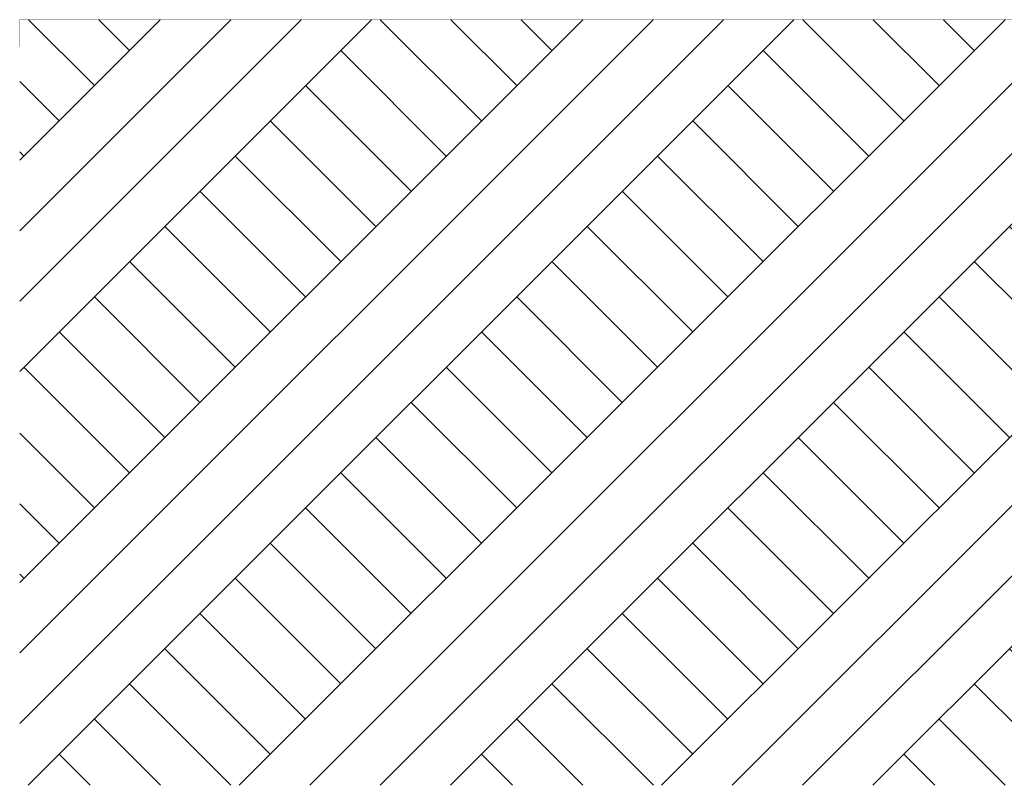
# Model space of a CAD drawing. Header units: millimetres. Extents: x -5786624 to -5751925, y -4800 to 9338.
# Tile 1 of 15: x -5786624 to -5780785, y -4541 to 0. Entities that reach past the tile are written whole.
import ezdxf

# ---------------------------------------------------------------- set-up
doc = ezdxf.new("R2010")
doc.units = ezdxf.units.MM
doc.header["$MEASUREMENT"] = 0
doc.linetypes.add('Wipeout_Contour', pattern=[1000, 0, -1000])
doc.layers.add('Nowe_130-Z Teren otaczajacy', color=7, linetype='Continuous')
doc.layers.add('Nowe_Wypełnienia PZT', color=7, linetype='Continuous')
doc.layers.add('Nowe_130-Z Teren otaczajacy_Nr_pióra__1', color=7, linetype='Continuous', lineweight=13)
doc.layers.add('Nowe_130-Z Teren otaczajacy_Nr_pióra__93', color=7, linetype='Continuous', lineweight=13)
doc.layers.add('Nowe_Wypełnienia PZT_Nr_pióra__61', color=7, linetype='Continuous', lineweight=13, true_color=0x6a6a6a)

# ---------------------------------------------------------------- blocks, each defined once
blk = doc.blocks.new('ElemPrzekroju_122', base_point=(-5361781.8, 0))
at = {"layer": 'Nowe_130-Z Teren otaczajacy', "linetype": 'Continuous', "lineweight": 0, "true_color": 0xaeaeae}
for points in [[(-5785590, 0), (-5785590, -160), (-5782303.2, -160), (-5782303.2, 0)], [(-5780601.7, 0), (-5781925.7, 0), (-5781925.7, -160), (-5780601.7, -160)]]:
    blk.add_hatch(color=253, dxfattribs=at).paths.add_polyline_path(points)
at = {"layer": 'Nowe_130-Z Teren otaczajacy_Nr_pióra__93', "color": 7, "linetype": 'Continuous', "lineweight": 13}
for p, q in [((-5782303.2, 0), (-5785590, 0)), ((-5780601.7, 0), (-5781925.7, 0)), ((-5782303.2, -160), (-5785590, -160)), ((-5780601.7, -160), (-5781925.7, -160))]:
    blk.add_line(p, q, dxfattribs=at)
blk = doc.blocks.new('ElemPrzekroju_124', base_point=(-5361781.8, 0))
at = {"layer": 'Nowe_130-Z Teren otaczajacy', "linetype": 'Continuous', "lineweight": 0, "true_color": 0xaeaeae}
for points in [[(-5786624.1, -160), (-5785590, -160), (-5785590, 0), (-5786624.1, 0)], [(-5781925.7, 0), (-5782303.2, 0), (-5782303.2, -160), (-5781925.7, -160)]]:
    blk.add_hatch(color=253, dxfattribs=at).paths.add_polyline_path(points)
at = {"layer": 'Nowe_130-Z Teren otaczajacy_Nr_pióra__1', "color": 7, "linetype": 'Continuous', "lineweight": 13}
blk.add_line((-5786624.1, 0), (-5786624.1, -160), dxfattribs=at)
at = {"layer": 'Nowe_130-Z Teren otaczajacy_Nr_pióra__93', "color": 7, "linetype": 'Continuous', "lineweight": 13}
for p, q in [((-5785590, 0), (-5786624.1, 0)), ((-5781925.7, 0), (-5782303.2, 0)), ((-5785590, -160), (-5786624.1, -160)), ((-5781925.7, -160), (-5782303.2, -160))]:
    blk.add_line(p, q, dxfattribs=at)

msp = doc.modelspace()

# ---------------------------------------------------------------- block references
at = {"layer": 'Nowe_130-Z Teren otaczajacy', "lineweight": 0}
for name in ['ElemPrzekroju_124', 'ElemPrzekroju_122']:
    msp.add_blockref(name, (-5361781.8, 0), dxfattribs=at)

# ---------------------------------------------------------------- next in the draw order: wipeouts: each hides what was drawn before it
at = {"color": 254, "linetype": 'Wipeout_Contour', "lineweight": 0, "ltscale": 23077101.96437748}
msp.add_wipeout([(-5786624.1, 0), (-5751925.1, 0), (-5751925.1, -4541.5), (-5786624.1, -4541.5)], dxfattribs=at).dxf.layer = 'Nowe_Wypełnienia PZT'

# ---------------------------------------------------------------- next in the draw order: hatches: boundary and pattern name
at = {"layer": 'Nowe_Wypełnienia PZT_Nr_pióra__61', "linetype": 'Continuous', "lineweight": 13, "true_color": 0x6a6a6a}
h = msp.add_hatch(dxfattribs=at)
h.set_pattern_fill('Grunt', color=251, style=0, pattern_type=2)
h.set_pattern_definition([(45, (-5769274.6, -2270.7), (-626.207, 626.207), []), (45, (-5769483.3, -2062), (-1252.41, 1252.41), []), (45, (-5769692, -1853.3), (-1252.41, 1252.41), []), (135, (-5769900.8, -1644.54), (208.7356, 208.7356), [885.59, -885.59])])
h.paths.add_polyline_path([(-5786624.1, 0), (-5751925.1, 0), (-5751925.1, -4541.5), (-5786624.1, -4541.5)])

doc.saveas('drawing.dxf')
